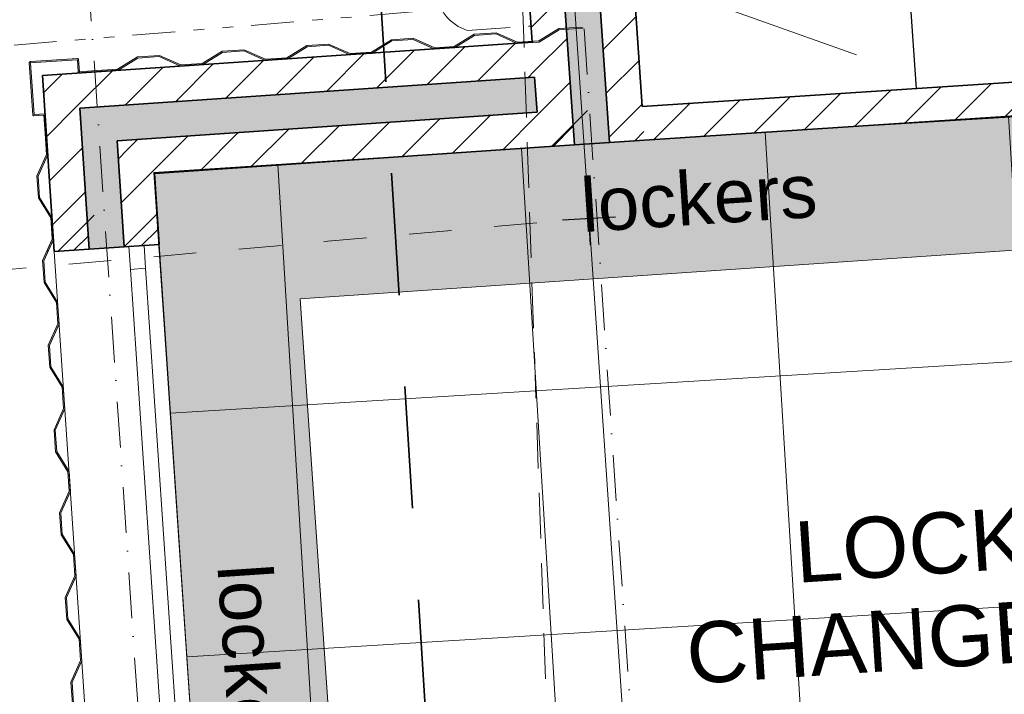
# Model space of a CAD drawing. Header units: millimetres. Extents: x -738537 to 1850049, y -250217 to 604013.
# Tile 95 of 204: x -143952 to -140725, y 84080 to 86290. Entities that reach past the tile are written whole.
import ezdxf

# ---------------------------------------------------------------- set-up
doc = ezdxf.new("R2010")
doc.units = ezdxf.units.MM
doc.header["$MEASUREMENT"] = 0
for name, pattern in [('Dashed', [280, 140, -140]), ('Dot & Dashed', [280, 150, -60, 0, -70]), ('Hidden Line copy', [230, 150, -80]), ('Long Dashed', [700, 400, -300]), ('Triple Dashed', [390, 140, -60, 35, -60, 35, -60])]:
    doc.linetypes.add(name, pattern=pattern)
for name, color, linetype, lineweight in [('0_Pen_No__2', 1, 'Continuous', 25), ('0_Pen_No__3', 30, 'Continuous', 15), ('0_Pen_No__8', 255, 'Continuous', 0), ('A_FLOORS FINISH_Pen_No__128', 9, 'Continuous', 0), ('A_FLOORS STRUCTURE_Pen_No__3', 30, 'Continuous', 15), ('A_FLOORS STRUCTURE_Pen_No__8', 255, 'Continuous', 0), ('A_SURVEY_Pen_No__1', 214, 'Continuous', 35), ('A_WALL LOAD_Pen_No__1', 214, 'Continuous', 35), ('A_WALL LOAD_Pen_No__3', 30, 'Continuous', 15), ('A_WALL LOAD_Pen_No__6', 7, 'Continuous', 5), ('BUILDING_Pen_No__161', 1, 'Continuous', 5), ('C-GRID _Pen_No__5', 4, 'Continuous', 5), ('C_DIMS - GA_Pen_No__6', 7, 'Continuous', 5), ('C_TEXT GA_Pen_No__6', 7, 'Continuous', 5), ('SEWER LINE_Pen_No__1', 214, 'Continuous', 35), ('SEWER LINE_Pen_No__6', 7, 'Continuous', 5), ('SPLITPOLE FENCE_Pen_No__2', 1, 'Continuous', 25)]:
    doc.layers.add(name, color=color, linetype=linetype, lineweight=lineweight)
for name, color, linetype, lineweight, true_color in [('0_Pen_No__7', 7, 'Continuous', 5, 0x9f07ff), ('A_WALL LOAD_Pen_No__7', 7, 'Continuous', 5, 0x9f07ff), ('SEWER LINE_Pen_No__10', 7, 'Continuous', 20, 0x996633)]:
    doc.layers.add(name, color=color, linetype=linetype, lineweight=lineweight, true_color=true_color)
doc.layers.add('C_DIMS - GA', color=7, linetype='Continuous')
doc.styles.add('GENERATED_STYLE_1', font='GOTHIC.TTF')
doc.styles.add('GENERATED_STYLE_2', font='arial.ttf')
doc.dimstyles.new('GENERATED_STYLE__1', dxfattribs={"dimtxt": 200, "dimasz": 95, "dimexe": 0.18, "dimexo": 90000, "dimgap": 0.09, "dimtad": 1, "dimdec": 0, "dimzin": 0, "dimdsep": 46, "dimtxsty": 'GENERATED_STYLE_1', "dimblk": 'ARROWHEAD_2', "dimblk1": 'ARROWHEAD_2', "dimblk2": 'ARROWHEAD_2', "dimcen": 0.09, "dimclrd": 7, "dimclre": 7, "dimclrt": 7, "dimadec": 0, "dimazin": 0, "dimtfac": 1, "dimtdec": 4, "dimtmove": 0, "dimatfit": 3, "dimfxl": 1, "dimtolj": 1, "dimtzin": 0, "dimarcsym": 0})
doc.dimstyles.new('GENERATED_STYLE__3', dxfattribs={"dimtxt": 200, "dimasz": 95, "dimexe": 0.18, "dimexo": 90000, "dimgap": 0.09, "dimtad": 1, "dimdec": 0, "dimzin": 0, "dimdsep": 46, "dimtxsty": 'GENERATED_STYLE_1', "dimblk": 'ARROWHEAD_2', "dimblk1": 'ARROWHEAD_2', "dimblk2": 'ARROWHEAD_2', "dimcen": 0.09, "dimclrd": 7, "dimclre": 7, "dimclrt": 7, "dimadec": 0, "dimazin": 0, "dimtfac": 1, "dimtdec": 4, "dimtmove": 2, "dimatfit": 3, "dimfxl": 1, "dimtolj": 1, "dimtzin": 0, "dimarcsym": 0})
pattern_1 = [(45, (0, 0), (-127.27922, 127.27922), [])]

# ---------------------------------------------------------------- blocks, each defined once
blk = doc.blocks.new('*D253')
at = {"layer": 'C_DIMS - GA_Pen_No__6', "color": 7, "linetype": 'Continuous', "lineweight": 5, "transparency": 16777216}
for p, q in [((-142569.2, 90585.2), (-142556.4, 90398.1)), ((-142594.5, 90426.8), (-142531, 90556.4)), ((-143830.6, 90499.3), (-143817.9, 90312.2)), ((-142562.8, 90491.6), (-143824.3, 90405.7)), ((-142501.8, 90495.8), (-142562.8, 90491.6)), ((-143792.5, 90470.6), (-143856, 90340.9)), ((-143824.3, 90405.7), (-143885.3, 90401.6))]:
    blk.add_line(p, q, dxfattribs=at)
at = {"layer": 'C_DIMS - GA_Pen_No__6', "color": 7, "lineweight": 5, "transparency": 16777216, "insert": (-143547.4, 90464.7), "char_height": 200, "attachment_point": 7, "rotation": 3.8951, "style": 'GENERATED_STYLE_1'}
blk.add_mtext('\\A1;{\\pql;\\fCentury Gothic|b0|i0|c0|p34;1\xa0264}', dxfattribs=at)
blk = doc.blocks.new('ARROWHEAD_2')
at = {"color": 0, "linetype": 'Continuous', "lineweight": 0}
for p, q in [((-0.378, -0.655), (0.378, 0.655)), ((0, 0), (-1, 0))]:
    blk.add_line(p, q, dxfattribs=at)
blk = doc.blocks.new('*D254')
at = {"layer": 'C_DIMS - GA_Pen_No__6', "color": 7, "linetype": 'Continuous', "lineweight": 5, "transparency": 16777216}
for p, q in [((-143826.8, 90499.5), (-143814.2, 90312.5)), ((-144171, 90476.4), (-144158.4, 90289.3)), ((-143852.3, 90341.2), (-143788.7, 90470.8)), ((-144132.9, 90447.6), (-144196.5, 90318.1)), ((-143820.5, 90406), (-144164.7, 90382.8)), ((-143759.5, 90410.1), (-143820.5, 90406)), ((-144164.7, 90382.8), (-144225.7, 90378.7))]:
    blk.add_line(p, q, dxfattribs=at)
at = {"layer": 'C_DIMS - GA_Pen_No__6', "color": 7, "lineweight": 5, "transparency": 16777216, "insert": (-144235.4, 90557.5), "char_height": 200, "attachment_point": 7, "rotation": 3.8481, "style": 'GENERATED_STYLE_1'}
blk.add_mtext('\\A1;{\\pql;\\fCentury Gothic|b0|i0|c0|p34;345}', dxfattribs=at)
blk = doc.blocks.new('*D255')
at = {"layer": 'C_DIMS - GA_Pen_No__6', "color": 7, "linetype": 'Continuous', "lineweight": 5, "transparency": 16777216}
for p, q in [((-142597.8, 91006.4), (-142610.6, 91193.5)), ((-142636, 91035.2), (-142572.5, 91164.8)), ((-144209.6, 90990.7), (-142604.2, 91100)), ((-142604.2, 91100), (-142543.2, 91104.1)), ((-144203.2, 90897.1), (-144216, 91084.2)), ((-144177.9, 91055.5), (-144241.4, 90925.9)), ((-144270.6, 90986.5), (-144209.6, 90990.7))]:
    blk.add_line(p, q, dxfattribs=at)
at = {"layer": 'C_DIMS - GA_Pen_No__6', "color": 7, "lineweight": 5, "transparency": 16777216, "insert": (-143760.8, 91061.3), "char_height": 200, "attachment_point": 7, "rotation": 3.8951, "style": 'GENERATED_STYLE_1'}
blk.add_mtext('\\A1;{\\pql;\\fCentury Gothic|b0|i0|c0|p34;1\xa0609}', dxfattribs=at)
blk = doc.blocks.new('*D388')
at = {"layer": 'C_DIMS - GA_Pen_No__6', "color": 7, "linetype": 'Continuous', "lineweight": 5, "transparency": 16777216}
for p, q in [((-144407.8, 85732.7), (-144414.9, 85842.4)), ((-144314.2, 85738.8), (-144501.3, 85726.6)), ((-144472.5, 85764.6), (-144343, 85700.7)), ((-144194.8, 82469), (-144407.8, 85732.7)), ((-144259.5, 82501), (-144130, 82437.1)), ((-144101.2, 82475.1), (-144288.3, 82462.9)), ((-144172.3, 82124.5), (-144194.8, 82469))]:
    blk.add_line(p, q, dxfattribs=at)
at = {"layer": 'C_DIMS - GA_Pen_No__6', "color": 7, "lineweight": 5, "transparency": 16777216, "char_height": 200, "attachment_point": 7, "rotation": 273.7342, "style": 'GENERATED_STYLE_1'}
for s, insert in [('\\A1;{\\pql;\\fCentury Gothic|b0|i0|c0|p34;3\xa0271}', (-144284.3, 84454.7)), ('\\A1;{\\pql;\\fCentury Gothic|b0|i0|c0|p34;345}', (-144593.6, 82500.7))]:
    blk.add_mtext(s, dxfattribs=dict(at, insert=insert))
blk = doc.blocks.new('*D389')
at = {"layer": 'C_DIMS - GA_Pen_No__6', "color": 7, "linetype": 'Continuous', "lineweight": 5, "transparency": 16777216}
for p, q in [((-144479.6, 85874.4), (-144350.2, 85810.5)), ((-144407.8, 85732.7), (-144414.9, 85842.4)), ((-144472.5, 85764.6), (-144343, 85700.7))]:
    blk.add_line(p, q, dxfattribs=at)
blk = doc.blocks.new('*D390')
at = {"layer": 'C_DIMS - GA_Pen_No__6', "color": 7, "linetype": 'Continuous', "lineweight": 5, "transparency": 16777216}
for p, q in [((-144467, 86640.8), (-144470.3, 86690.7)), ((-144373.5, 86647), (-144560.6, 86634.7)), ((-144531.8, 86672.8), (-144402.3, 86608.9)), ((-144414.9, 85842.4), (-144467, 86640.8)), ((-144479.6, 85874.4), (-144350.2, 85810.5)), ((-144321.4, 85848.5), (-144508.5, 85836.3)), ((-144407.8, 85732.7), (-144414.9, 85842.4))]:
    blk.add_line(p, q, dxfattribs=at)
at = {"layer": 'C_DIMS - GA_Pen_No__6', "color": 7, "lineweight": 5, "transparency": 16777216, "char_height": 200, "attachment_point": 7, "rotation": 273.7342, "style": 'GENERATED_STYLE_1'}
for s, insert in [('\\A1;{\\pql;\\fCentury Gothic|b0|i0|c0|p34;800}', (-144416.3, 86478.1)), ('\\A1;{\\pql;\\fCentury Gothic|b0|i0|c0|p34;110}', (-144786.1, 86012.5))]:
    blk.add_mtext(s, dxfattribs=dict(at, insert=insert))
blk = doc.blocks.new('*D408')
at = {"layer": 'C_DIMS - GA_Pen_No__6', "color": 7, "linetype": 'Continuous', "lineweight": 5, "transparency": 16777216}
for p, q in [((-142556.4, 90398.1), (-142569.1, 90585.2)), ((-142186.8, 90579.9), (-142250.3, 90450.3)), ((-142212.2, 90421.5), (-142224.9, 90608.6)), ((-142531, 90556.4), (-142594.5, 90426.8)), ((-142218.6, 90515.1), (-141320.7, 90576.2)), ((-142562.8, 90491.6), (-142218.6, 90515.1)), ((-142623.7, 90487.5), (-142562.8, 90491.6))]:
    blk.add_line(p, q, dxfattribs=at)
at = {"layer": 'C_DIMS - GA_Pen_No__6', "color": 7, "lineweight": 5, "transparency": 16777216, "insert": (-142668.2, 90716.4), "char_height": 200, "attachment_point": 7, "rotation": 3.8949, "style": 'GENERATED_STYLE_1'}
blk.add_mtext('\\A1;{\\pql;\\fCentury Gothic|b0|i0|c0|p34;345}', dxfattribs=at)
blk = doc.blocks.new('*D417')
at = {"layer": 'C_DIMS - GA_Pen_No__6', "color": 7, "linetype": 'Continuous', "lineweight": 5, "transparency": 16777216}
for p, q in [((-142260, 91123.4), (-137508.2, 91446.9)), ((-142597.8, 91006.4), (-142610.5, 91193.5)), ((-142253.6, 91029.9), (-142266.3, 91216.9)), ((-142572.4, 91164.8), (-142635.9, 91035.2)), ((-142228.2, 91188.2), (-142291.7, 91058.6)), ((-142665.2, 91095.8), (-142604.2, 91100)), ((-142604.2, 91100), (-142260, 91123.4))]:
    blk.add_line(p, q, dxfattribs=at)
at = {"layer": 'C_DIMS - GA_Pen_No__6', "color": 7, "lineweight": 5, "transparency": 16777216, "insert": (-142678.1, 91274.4), "char_height": 200, "attachment_point": 7, "rotation": 3.8949, "style": 'GENERATED_STYLE_1'}
blk.add_mtext('\\A1;{\\pql;\\fCentury Gothic|b0|i0|c0|p34;345}', dxfattribs=at)
blk = doc.blocks.new('*D418')
at = {"layer": 'C_DIMS - GA_Pen_No__6', "color": 7, "linetype": 'Continuous', "lineweight": 5, "transparency": 16777216}
for p, q in [((-137501.8, 91353.4), (-137514.6, 91540.5)), ((-137539.9, 91382.1), (-137476.4, 91511.7)), ((-137508.2, 91446.9), (-137447.2, 91451.1)), ((-142260, 91123.4), (-137508.2, 91446.9)), ((-142228.2, 91188.2), (-142291.7, 91058.6))]:
    blk.add_line(p, q, dxfattribs=at)
at = {"layer": 'C_DIMS - GA_Pen_No__6', "color": 7, "lineweight": 5, "transparency": 16777216, "insert": (-140238, 91301.2), "char_height": 200, "attachment_point": 7, "rotation": 3.8949, "style": 'GENERATED_STYLE_1'}
blk.add_mtext('\\A1;{\\pql;\\fCentury Gothic|b0|i0|c0|p34;4\xa0763}', dxfattribs=at)
blk = doc.blocks.new('*D473')
at = {"layer": 'C_DIMS - GA_Pen_No__6', "color": 7, "linetype": 'Continuous', "lineweight": 5, "transparency": 16777216}
for p, q in [((-145895.9, 88596.6), (-145899.9, 88657.6)), ((-145831.2, 88564.6), (-145960.6, 88628.5)), ((-145802.3, 88602.7), (-145989.4, 88590.5)), ((-145094.8, 76323.1), (-145895.9, 88596.6)), ((-145159.5, 76355), (-145030.1, 76291.1)), ((-145001.3, 76329.2), (-145188.4, 76317)), ((-145090.8, 76262.1), (-145094.8, 76323.1))]:
    blk.add_line(p, q, dxfattribs=at)
at = {"layer": 'C_DIMS - GA_Pen_No__6', "color": 7, "lineweight": 5, "transparency": 16777216, "insert": (-145784.6, 82868.1), "char_height": 200, "attachment_point": 7, "rotation": 273.7342, "style": 'GENERATED_STYLE_1'}
blk.add_mtext('\\A1;{\\pql;\\fCentury Gothic|b0|i0|c0|p34;12\xa0300}', dxfattribs=at)
blk = doc.blocks.new('*D494')
at = {"layer": 'C_DIMS - GA_Pen_No__6', "color": 7, "linetype": 'Continuous', "lineweight": 5, "transparency": 16777216}
for p, q in [((-145055.5, 85689.1), (-145077.7, 86029)), ((-145120.2, 85721), (-144990.8, 85657.1)), ((-144962, 85695.2), (-145149.1, 85683)), ((-144842.6, 82426.8), (-145055.5, 85689.1)), ((-144907.3, 82458.7), (-144777.9, 82394.8)), ((-144749, 82432.9), (-144936.2, 82420.7))]:
    blk.add_line(p, q, dxfattribs=at)
at = {"layer": 'C_DIMS - GA_Pen_No__6', "color": 7, "lineweight": 5, "transparency": 16777216, "char_height": 200, "attachment_point": 7, "rotation": 273.7342, "style": 'GENERATED_STYLE_1'}
for s, insert in [('\\A1;{\\pql;\\fCentury Gothic|b0|i0|c0|p34;3271}', (-144929.5, 84372.3)), ('\\A1;{\\pql;\\fCentury Gothic|b0|i0|c0|p34;345}', (-145196.8, 82490.7))]:
    blk.add_mtext(s, dxfattribs=dict(at, insert=insert))
blk = doc.blocks.new('*D495')
at = {"layer": 'C_DIMS - GA_Pen_No__6', "color": 7, "linetype": 'Continuous', "lineweight": 5, "transparency": 16777216}
for p, q in [((-145077.7, 86029), (-145225.6, 88294.6)), ((-144984.2, 86035.2), (-145171.3, 86022.9)), ((-145142.4, 86061), (-145013, 85997.1)), ((-145055.5, 85689.1), (-145077.7, 86029)), ((-145120.2, 85721), (-144990.8, 85657.1)), ((-144962, 85695.2), (-145149.1, 85683))]:
    blk.add_line(p, q, dxfattribs=at)
blk = doc.blocks.new('*D496')
at = {"layer": 'C_DIMS - GA_Pen_No__6', "color": 7, "linetype": 'Continuous', "lineweight": 5, "transparency": 16777216}
for p, q in [((-145225.6, 88294.6), (-145248, 88638.8)), ((-145290.3, 88326.5), (-145160.9, 88262.6)), ((-145132, 88300.7), (-145319.1, 88288.5)), ((-145077.7, 86029), (-145225.6, 88294.6)), ((-145142.4, 86061), (-145013, 85997.1))]:
    blk.add_line(p, q, dxfattribs=at)
at = {"layer": 'C_DIMS - GA_Pen_No__6', "color": 7, "lineweight": 5, "transparency": 16777216, "char_height": 200, "attachment_point": 7, "rotation": 273.7342, "style": 'GENERATED_STYLE_1'}
for s, insert in [('\\A1;{\\pql;\\fCentury Gothic|b0|i0|c0|p34;2\xa0270}', (-145134.6, 87515.7)), ('\\A1;{\\pql;\\fCentury Gothic|b0|i0|c0|p34;345}', (-145450.2, 86051.9))]:
    blk.add_mtext(s, dxfattribs=dict(at, insert=insert))

msp = doc.modelspace()

# ---------------------------------------------------------------- hatches: boundary and pattern name
at = {"layer": '0_Pen_No__7', "linetype": 'Continuous', "lineweight": 5, "true_color": 0x000000}
h = msp.add_hatch(dxfattribs=at)
h.set_pattern_fill('ANSI31', color=18, scale=870, style=0)
h.paths.add_polyline_path([(-142322.3, 88652), (-142437, 88644.2), (-142248.3, 85872.5), (-142133.6, 85880.3)])
h = msp.add_hatch(dxfattribs=at)
h.set_pattern_fill('ANSI31', color=18, scale=870, style=0)
h.paths.add_polyline_path([(-142092.8, 88667.7), (-142207.5, 88659.9), (-142018.8, 85888.1), (-141904.1, 85895.9)])
h = msp.add_hatch(dxfattribs=at)
h.set_pattern_fill('ANSI31', color=18, scale=870, style=0)
h.paths.add_polyline_path([(-143754.7, 86000.5), (-142263.9, 86102), (-142271.7, 86216.7), (-143877.1, 86107.4)])
h = msp.add_hatch(dxfattribs=at)
h.set_pattern_fill('ANSI31', color=18, scale=870, style=0)
h.paths.add_polyline_path([(-140009.3, 86130.2), (-141911.6, 86005.7), (-141904.1, 85895.9), (-139952.3, 86023.7)])
h = msp.add_hatch(dxfattribs=at)
h.set_pattern_fill('ANSI31', color=18, scale=870, style=0)
h.paths.add_polyline_path([(-143754.7, 86000.5), (-143877.1, 86107.4), (-143838.4, 85531), (-143723.6, 85538.7)])
h = msp.add_hatch(dxfattribs=at)
h.set_pattern_fill('ANSI31', color=18, scale=870, style=0)
h.paths.add_polyline_path([(-143509.8, 85786.6), (-142248.3, 85872.5), (-142256.1, 85987.2), (-143632.2, 85893.5)])
h = msp.add_hatch(dxfattribs=at)
h.set_pattern_fill('ANSI31', color=18, scale=870, style=0)
h.paths.add_polyline_path([(-143509.8, 85786.6), (-143632.2, 85893.5), (-143608.9, 85546.5), (-143494.1, 85554.2)])
at = {"layer": '0_Pen_No__8', "linetype": 'Continuous', "lineweight": 0, "true_color": 0x3f3f3f}
for points in [[(-143699.8, 86123.5), (-143759.7, 86119.5), (-143759.4, 86115.5), (-143629.7, 86124.2), (-143564.3, 86164.7), (-143494.4, 86169.4), (-143424.2, 86138.1), (-143352.3, 86142.9), (-143286.9, 86183.4), (-143217, 86188.1), (-143146.8, 86156.7), (-143075, 86161.6), (-143009.5, 86202), (-142939.7, 86206.7), (-142869.4, 86175.4), (-142797.6, 86180.2), (-142732.2, 86220.7), (-142662.3, 86225.4), (-142592, 86194), (-142526.2, 86198.5), (-142460.8, 86239), (-142390.9, 86243.7), (-142320.7, 86212.3), (-142248.8, 86217.1), (-142183.4, 86257.6), (-142105, 86262.9), (-142112.8, 86266.4), (-142184.7, 86261.5), (-142250.1, 86221.1), (-142319.9, 86216.4), (-142390.2, 86247.7), (-142462, 86242.9), (-142527.5, 86202.4), (-142591.3, 86198.1), (-142661.6, 86229.5), (-142733.4, 86224.6), (-142798.8, 86184.1), (-142868.7, 86179.4), (-142939, 86210.8), (-143010.8, 86206), (-143076.2, 86165.5), (-143146.1, 86160.8), (-143216.3, 86192.1), (-143288.2, 86187.3), (-143353.6, 86146.8), (-143423.4, 86142.1), (-143493.7, 86173.5), (-143565.5, 86168.7), (-143631, 86128.2)], [(-143920, 86149.7), (-143920, 86148.8), (-143908.5, 85978.2), (-143908.2, 85976.9), (-143907.5, 85976.1), (-143906.6, 85975.6), (-143905.3, 85975.4), (-143872.4, 85977.6), (-143868.4, 85917.8), (-143863.8, 85848.9), (-143895.1, 85778.7), (-143890.3, 85706.8), (-143849.8, 85641.4), (-143845.1, 85571.5), (-143876.5, 85501.3), (-143871.6, 85429.4), (-143831.1, 85364), (-143826.4, 85294.2), (-143857.8, 85223.9), (-143853, 85152.1), (-143812.5, 85086.6), (-143807.8, 85016.8), (-143839.1, 84946.5), (-143834.3, 84874.7), (-143793.8, 84809.3), (-143789.5, 84745.4), (-143820.9, 84675.2), (-143816, 84603.3), (-143775.6, 84537.9), (-143770.9, 84468), (-143802.2, 84397.8), (-143797.4, 84325.9), (-143756.9, 84260.5), (-143752.2, 84190.7), (-143783.6, 84120.4), (-143778.7, 84048.6), (-143738.3, 83983.1), (-143733.6, 83913.3), (-143764.9, 83843), (-143760.1, 83771.2), (-143719.6, 83705.8), (-143715.7, 83647.9), (-143747.1, 83577.6), (-143742.2, 83505.8), (-143701.7, 83440.4), (-143697, 83370.5), (-143728.4, 83300.3), (-143723.6, 83228.4), (-143683.1, 83163), (-143679.1, 83103.1), (-143710.4, 83032.9), (-143705.6, 82961), (-143665.2, 82896.6), (-143660.4, 82825.8), (-143691.8, 82755.5), (-143690.4, 82734.7), (-143686.4, 82734.9), (-143687.7, 82754.8), (-143656.3, 82825), (-143661.2, 82896.9), (-143701.7, 82962.3), (-143706.4, 83032.1), (-143675, 83102.4), (-143679.2, 83164.2), (-143719.6, 83229.7), (-143724.3, 83299.5), (-143693, 83369.8), (-143697.8, 83441.6), (-143738.3, 83507.1), (-143743, 83576.9), (-143711.6, 83647.2), (-143715.7, 83707), (-143756.2, 83772.5), (-143760.9, 83842.3), (-143729.5, 83912.6), (-143734.3, 83984.4), (-143774.8, 84049.8), (-143779.5, 84119.7), (-143748.2, 84189.9), (-143753, 84261.8), (-143793.5, 84327.2), (-143798.2, 84397.1), (-143766.8, 84467.3), (-143771.6, 84539.1), (-143812.1, 84604.6), (-143816.8, 84674.4), (-143785.5, 84744.7), (-143789.9, 84810.5), (-143830.4, 84876), (-143835.1, 84945.8), (-143803.7, 85016.1), (-143808.6, 85087.9), (-143849, 85153.3), (-143853.7, 85223.2), (-143822.4, 85293.5), (-143827.2, 85365.3), (-143867.7, 85430.7), (-143872.4, 85500.6), (-143841, 85570.8), (-143845.9, 85642.6), (-143886.4, 85708.1), (-143891, 85777.9), (-143859.7, 85848.2), (-143868.7, 85981.9), (-143904.6, 85979.5), (-143916, 86149.1), (-143762.4, 86159.4), (-143759.7, 86119.5), (-143755.7, 86119.8), (-143758.4, 86160.7), (-143758.5, 86161.1), (-143758.9, 86162), (-143759.5, 86162.7), (-143760, 86163.1), (-143761, 86163.5), (-143761.6, 86163.5), (-143916.3, 86153.1), (-143917.1, 86152.9), (-143918.7, 86152.1), (-143919.5, 86151.1)], [(-143920, 86149.7), (-143920, 86148.8), (-143908.5, 85978.2), (-143908.2, 85976.9), (-143907.5, 85976.1), (-143906.6, 85975.6), (-143905.3, 85975.4), (-143872.4, 85977.6), (-143868.4, 85917.8), (-143863.8, 85848.9), (-143895.1, 85778.7), (-143890.3, 85706.8), (-143849.8, 85641.4), (-143845.1, 85571.5), (-143876.5, 85501.3), (-143871.6, 85429.4), (-143831.1, 85364), (-143826.4, 85294.2), (-143857.8, 85223.9), (-143853, 85152.1), (-143812.5, 85086.6), (-143807.8, 85016.8), (-143839.1, 84946.5), (-143834.3, 84874.7), (-143793.8, 84809.3), (-143789.5, 84745.4), (-143820.9, 84675.2), (-143816, 84603.3), (-143775.6, 84537.9), (-143770.9, 84468), (-143802.2, 84397.8), (-143797.4, 84325.9), (-143756.9, 84260.5), (-143752.2, 84190.7), (-143783.6, 84120.4), (-143778.7, 84048.6), (-143738.3, 83983.1), (-143733.6, 83913.3), (-143764.9, 83843), (-143760.1, 83771.2), (-143719.6, 83705.8), (-143715.7, 83647.9), (-143747.1, 83577.6), (-143742.2, 83505.8), (-143701.7, 83440.4), (-143697, 83370.5), (-143728.4, 83300.3), (-143723.6, 83228.4), (-143683.1, 83163), (-143679.1, 83103.1), (-143710.4, 83032.9), (-143705.6, 82961), (-143665.2, 82896.6), (-143660.4, 82825.8), (-143691.8, 82755.5), (-143690.4, 82734.7), (-143686.4, 82734.9), (-143687.7, 82754.8), (-143656.3, 82825), (-143661.2, 82896.9), (-143701.7, 82962.3), (-143706.4, 83032.1), (-143675, 83102.4), (-143679.2, 83164.2), (-143719.6, 83229.7), (-143724.3, 83299.5), (-143693, 83369.8), (-143697.8, 83441.6), (-143738.3, 83507.1), (-143743, 83576.9), (-143711.6, 83647.2), (-143715.7, 83707), (-143756.2, 83772.5), (-143760.9, 83842.3), (-143729.5, 83912.6), (-143734.3, 83984.4), (-143774.8, 84049.8), (-143779.5, 84119.7), (-143748.2, 84189.9), (-143753, 84261.8), (-143793.5, 84327.2), (-143798.2, 84397.1), (-143766.8, 84467.3), (-143771.6, 84539.1), (-143812.1, 84604.6), (-143816.8, 84674.4), (-143785.5, 84744.7), (-143789.9, 84810.5), (-143830.4, 84876), (-143835.1, 84945.8), (-143803.7, 85016.1), (-143808.6, 85087.9), (-143849, 85153.3), (-143853.7, 85223.2), (-143822.4, 85293.5), (-143827.2, 85365.3), (-143867.7, 85430.7), (-143872.4, 85500.6), (-143841, 85570.8), (-143845.9, 85642.6), (-143886.4, 85708.1), (-143891, 85777.9), (-143859.7, 85848.2), (-143868.7, 85981.9), (-143904.6, 85979.5), (-143916, 86149.1), (-143762.4, 86159.4), (-143759.7, 86119.5), (-143755.7, 86119.8), (-143758.4, 86160.7), (-143758.5, 86161.1), (-143758.9, 86162), (-143759.5, 86162.7), (-143760, 86163.1), (-143761, 86163.5), (-143761.6, 86163.5), (-143916.3, 86153.1), (-143917.1, 86152.9), (-143918.7, 86152.1), (-143919.5, 86151.1)], [(-143920, 86148.8), (-143908.5, 85978.2), (-143908.2, 85976.9), (-143907.5, 85976.1), (-143906.6, 85975.6), (-143905.3, 85975.4), (-143872.4, 85977.6), (-143868.4, 85917.8), (-143863.8, 85848.9), (-143895.1, 85778.7), (-143890.3, 85706.8), (-143849.8, 85641.4), (-143845.1, 85571.5), (-143862.5, 85532.5), (-143858.5, 85531.8), (-143841, 85570.8), (-143845.9, 85642.6), (-143886.4, 85708.1), (-143891, 85777.9), (-143859.7, 85848.2), (-143868.7, 85981.9), (-143904.6, 85979.5), (-143916, 86149.1), (-143762.4, 86159.4), (-143759.7, 86119.5), (-143755.7, 86119.8), (-143758.4, 86160.7), (-143758.5, 86161.1), (-143758.9, 86162), (-143759.5, 86162.7), (-143760, 86163.1), (-143761, 86163.5), (-143761.6, 86163.5), (-143916.3, 86153.1), (-143917.1, 86152.9), (-143918.7, 86152.1), (-143919.5, 86151.1), (-143920, 86149.7)]]:
    msp.add_hatch(color=250, dxfattribs=at).paths.add_polyline_path(points)
at = {"layer": 'A_FLOORS FINISH_Pen_No__128', "linetype": 'Continuous', "lineweight": 0}
h = msp.add_hatch(dxfattribs=at)
h.set_pattern_fill('PATTERN__TILES_ANGLED', color=9, style=0, pattern_type=2)
h.set_pattern_definition([(93.5, (0, 0), (798.508, 48.839), []), (183.5, (0, 0), (-48.839, 798.508), [])])
h.paths.add_polyline_path([(-140002.9, 86020.3), (-142248.5, 85873.4), (-142248.4, 85872.5), (-143511.5, 85789.8), (-143266.4, 82184.5), (-142002.8, 82267.2), (-141905.8, 80776.2), (-141557.1, 80799.1), (-141547.2, 80651.5), (-131609.1, 81315.5), (-131736.9, 83164.9), (-130126.1, 83276.1), (-130293.6, 85526.6), (-129320.6, 85594.7), (-129432.8, 87311.3), (-132576.5, 87105.8), (-132707.7, 89111.3), (-140172.8, 88624.2)])
at = {"layer": 'A_FLOORS STRUCTURE_Pen_No__8', "linetype": 'Continuous', "lineweight": 0}
msp.add_hatch(color=255, dxfattribs=at).paths.add_polyline_path([(-139968.4, 86021.7), (-143511.5, 85789.8), (-143290.7, 82528.4), (-140770.9, 82694.2), (-140803.7, 83193.5), (-142873.4, 83052.1), (-143032.1, 85375.9), (-139938.7, 85587.2)])
at = {"layer": 'A_WALL LOAD_Pen_No__6', "linetype": 'Continuous', "lineweight": 5}
h = msp.add_hatch(dxfattribs=at)
h.set_pattern_fill('_WALL_EXTERNAL', style=0, pattern_type=2)
h.set_pattern_definition(pattern_1)
h.paths.add_polyline_path([(-141904.1, 85895.9), (-142248.3, 85872.5), (-142255.8, 85982.3), (-141911.6, 86005.7)])
h = msp.add_hatch(dxfattribs=at)
h.set_pattern_fill('_WALL_EXTERNAL', style=0, pattern_type=2)
h.set_pattern_definition(pattern_1)
h.paths.add_polyline_path([(-143495.6, 85554), (-143838.4, 85531), (-143845.7, 85640.5), (-143503, 85663.8)])
at = {"layer": 'A_WALL LOAD_Pen_No__7', "linetype": 'Continuous', "lineweight": 5, "true_color": 0x9f07ff}
for points in [[(-142207.5, 88659.9), (-142322.3, 88652), (-142133.6, 85880.3), (-142018.8, 85888.1)], [(-143632.2, 85893.5), (-142256.1, 85987.2), (-142263.9, 86102), (-143754.7, 86000.5)], [(-143754.7, 86000.5), (-143723.6, 85538.7), (-143608.9, 85546.5), (-143632.2, 85893.5)]]:
    msp.add_hatch(color=190, dxfattribs=at).paths.add_polyline_path(points)

# ---------------------------------------------------------------- linework, layer by layer
at = {"layer": '0_Pen_No__2', "color": 1, "linetype": 'Continuous', "lineweight": 25}
msp.add_line((-141012.6, 86064.5), (-141185.5, 88558), dxfattribs=at)
at = {"layer": '0_Pen_No__3', "color": 30, "linetype": 'Continuous', "lineweight": 15}
msp.add_line((-141208.9, 86175.1), (-141673.1, 86340.7), dxfattribs=at)
for points in [[(-143699.8, 86123.5), (-143631, 86128.2), (-143565.5, 86168.7), (-143493.7, 86173.5), (-143423.4, 86142.1), (-143353.6, 86146.8), (-143288.2, 86187.3), (-143216.3, 86192.1), (-143146.1, 86160.8), (-143076.2, 86165.5), (-143010.8, 86206), (-142939, 86210.8), (-142868.7, 86179.4), (-142798.8, 86184.1), (-142733.4, 86224.6), (-142661.6, 86229.5), (-142591.3, 86198.1), (-142527.5, 86202.4), (-142462, 86242.9), (-142390.2, 86247.7), (-142319.9, 86216.4), (-142250.1, 86221.1), (-142184.7, 86261.5), (-142112.8, 86266.4), (-142105, 86262.9), (-142183.4, 86257.6), (-142248.8, 86217.1), (-142320.7, 86212.3), (-142390.9, 86243.7), (-142460.8, 86239), (-142526.2, 86198.5), (-142592, 86194), (-142662.3, 86225.4), (-142732.2, 86220.7), (-142797.6, 86180.2), (-142869.4, 86175.4), (-142939.7, 86206.7), (-143009.5, 86202), (-143075, 86161.6), (-143146.8, 86156.7), (-143217, 86188.1), (-143286.9, 86183.4), (-143352.3, 86142.9), (-143424.2, 86138.1), (-143494.4, 86169.4), (-143564.3, 86164.7), (-143629.7, 86124.2), (-143759.4, 86115.5), (-143759.7, 86119.5)], [(-143920, 86148.8), (-143908.5, 85978.2), (-143908.2, 85976.9), (-143907.5, 85976.1), (-143906.6, 85975.6), (-143905.3, 85975.4), (-143872.4, 85977.6), (-143868.4, 85917.8), (-143863.8, 85848.9), (-143895.1, 85778.7), (-143890.3, 85706.8), (-143849.8, 85641.4), (-143845.1, 85571.5), (-143862.5, 85532.5), (-143858.5, 85531.8), (-143841, 85570.8), (-143845.9, 85642.6), (-143886.4, 85708.1), (-143891, 85777.9), (-143859.7, 85848.2), (-143868.7, 85981.9), (-143904.6, 85979.5), (-143916, 86149.1), (-143762.4, 86159.4), (-143759.7, 86119.5), (-143755.7, 86119.8), (-143758.4, 86160.7), (-143758.5, 86161.1), (-143758.9, 86162), (-143759.5, 86162.7), (-143760, 86163.1), (-143761, 86163.5), (-143761.6, 86163.5), (-143916.3, 86153.1), (-143917.1, 86152.9), (-143918.7, 86152.1), (-143919.5, 86151.1), (-143920, 86149.7)]]:
    msp.add_lwpolyline(points, close=True, dxfattribs=at)
msp.add_lwpolyline([(-143774.8, 84049.8), (-143779.5, 84119.7), (-143748.2, 84189.9), (-143753, 84261.8), (-143793.5, 84327.2), (-143798.2, 84397.1), (-143766.8, 84467.3), (-143771.6, 84539.1), (-143812.1, 84604.6), (-143816.8, 84674.4), (-143785.5, 84744.7), (-143789.9, 84810.5), (-143830.4, 84876), (-143835.1, 84945.8), (-143803.7, 85016.1), (-143808.6, 85087.9), (-143849, 85153.3), (-143853.7, 85223.2), (-143822.4, 85293.5), (-143827.2, 85365.3), (-143867.7, 85430.7), (-143872.4, 85500.6), (-143841, 85570.8), (-143845.9, 85642.6), (-143886.4, 85708.1), (-143891, 85777.9), (-143859.7, 85848.2), (-143868.7, 85981.9), (-143904.6, 85979.5), (-143916, 86149.1), (-143762.4, 86159.4), (-143759.7, 86119.5), (-143755.7, 86119.8), (-143758.4, 86160.7), (-143758.5, 86161.1), (-143758.9, 86162), (-143759.5, 86162.7), (-143760, 86163.1), (-143761, 86163.5), (-143761.6, 86163.5), (-143916.3, 86153.1), (-143917.1, 86152.9), (-143918.7, 86152.1), (-143919.5, 86151.1), (-143920, 86149.7), (-143920, 86148.8), (-143908.5, 85978.2), (-143908.2, 85976.9), (-143907.5, 85976.1), (-143906.6, 85975.6), (-143905.3, 85975.4), (-143872.4, 85977.6), (-143868.4, 85917.8), (-143863.8, 85848.9), (-143895.1, 85778.7), (-143890.3, 85706.8), (-143849.8, 85641.4), (-143845.1, 85571.5), (-143876.5, 85501.3), (-143871.6, 85429.4), (-143831.1, 85364), (-143826.4, 85294.2), (-143857.8, 85223.9), (-143853, 85152.1), (-143812.5, 85086.6), (-143807.8, 85016.8), (-143839.1, 84946.5), (-143834.3, 84874.7), (-143793.8, 84809.3), (-143789.5, 84745.4), (-143820.9, 84675.2), (-143816, 84603.3), (-143775.6, 84537.9), (-143770.9, 84468), (-143802.2, 84397.8), (-143797.4, 84325.9), (-143756.9, 84260.5), (-143752.2, 84190.7), (-143783.6, 84120.4), (-143778.7, 84048.6)], dxfattribs=at)
msp.add_lwpolyline([(-143774.8, 84049.8), (-143779.5, 84119.7), (-143748.2, 84189.9), (-143753, 84261.8), (-143793.5, 84327.2), (-143798.2, 84397.1), (-143766.8, 84467.3), (-143771.6, 84539.1), (-143812.1, 84604.6), (-143816.8, 84674.4), (-143785.5, 84744.7), (-143789.9, 84810.5), (-143830.4, 84876), (-143835.1, 84945.8), (-143803.7, 85016.1), (-143808.6, 85087.9), (-143849, 85153.3), (-143853.7, 85223.2), (-143822.4, 85293.5), (-143827.2, 85365.3), (-143867.7, 85430.7), (-143872.4, 85500.6), (-143841, 85570.8), (-143845.9, 85642.6), (-143886.4, 85708.1), (-143891, 85777.9), (-143859.7, 85848.2), (-143868.7, 85981.9), (-143904.6, 85979.5), (-143916, 86149.1), (-143762.4, 86159.4), (-143759.7, 86119.5), (-143755.7, 86119.8), (-143758.4, 86160.7), (-143758.5, 86161.1), (-143758.9, 86162), (-143759.5, 86162.7), (-143760, 86163.1), (-143761, 86163.5), (-143761.6, 86163.5), (-143916.3, 86153.1), (-143917.1, 86152.9), (-143918.7, 86152.1), (-143919.5, 86151.1), (-143920, 86149.7), (-143920, 86148.8), (-143908.5, 85978.2), (-143908.2, 85976.9), (-143907.5, 85976.1), (-143906.6, 85975.6), (-143905.3, 85975.4), (-143872.4, 85977.6), (-143868.4, 85917.8), (-143863.8, 85848.9), (-143895.1, 85778.7), (-143890.3, 85706.8), (-143849.8, 85641.4), (-143845.1, 85571.5), (-143876.5, 85501.3), (-143871.6, 85429.4), (-143831.1, 85364), (-143826.4, 85294.2), (-143857.8, 85223.9), (-143853, 85152.1), (-143812.5, 85086.6), (-143807.8, 85016.8), (-143839.1, 84946.5), (-143834.3, 84874.7), (-143793.8, 84809.3), (-143789.5, 84745.4), (-143820.9, 84675.2), (-143816, 84603.3), (-143775.6, 84537.9), (-143770.9, 84468), (-143802.2, 84397.8), (-143797.4, 84325.9), (-143756.9, 84260.5), (-143752.2, 84190.7), (-143783.6, 84120.4), (-143778.7, 84048.6)], dxfattribs=at)
at = {"layer": 'A_FLOORS STRUCTURE_Pen_No__3', "color": 30, "linetype": 'Continuous', "lineweight": 15}
msp.add_lwpolyline([(-139968.4, 86021.7), (-143511.5, 85789.8), (-143290.7, 82528.4), (-140770.9, 82694.2), (-140803.7, 83193.5), (-142873.4, 83052.1), (-143032.1, 85375.9), (-139938.7, 85587.2)], close=True, dxfattribs=at)
at = {"layer": 'A_SURVEY_Pen_No__1', "color": 251, "linetype": 'Continuous', "lineweight": 18, "true_color": 0x636466, "flags": 128}
msp.add_lwpolyline([(-152095.7, 86905.3), (-142303, 88830.7), (-141632.7, 78985.8), (-143129.6, 78894.5), (-143116.9, 78706), (-145561.2, 78642.7), (-147980.9, 78571.1), (-149438.2, 78737.5), (-150495.9, 81887.9), (-149843.3, 82107.1), (-150575.8, 84305.5), (-147743.7, 82909.3), (-146030.6, 83078.4), (-146165, 84571.2), (-147353.3, 84471.2), (-151991.7, 86376.4)], close=True, dxfattribs=at)
at = {"layer": 'A_WALL LOAD_Pen_No__1', "color": 214, "linetype": 'Continuous', "lineweight": 35}
for p, q in [((-142322.3, 88652), (-142133.6, 85880.3)), ((-142207.5, 88659.9), (-142018.8, 85888.1)), ((-143754.7, 86000.5), (-142263.9, 86102)), ((-143723.6, 85538.7), (-143754.7, 86000.5)), ((-143632.2, 85893.5), (-142256.1, 85987.2)), ((-143608.9, 85546.5), (-143632.2, 85893.5)), ((-142248.3, 85872.5), (-142133.6, 85880.3)), ((-142248.3, 85872.5), (-142133.6, 85880.3)), ((-142133.6, 85880.3), (-142018.8, 85888.1)), ((-142133.6, 85880.3), (-142018.8, 85888.1)), ((-142018.8, 85888.1), (-141904.1, 85895.9)), ((-142018.8, 85888.1), (-141904.1, 85895.9)), ((-143608.9, 85546.5), (-143723.6, 85538.7)), ((-143608.9, 85546.5), (-143723.6, 85538.7)), ((-143593.9, 85547.5), (-143608.9, 85546.5)), ((-143593.9, 85547.5), (-143608.9, 85546.5)), ((-143544, 85550.8), (-143593.9, 85547.5)), ((-143544, 85550.8), (-143593.9, 85547.5)), ((-143544, 85550.8), (-143593.9, 85547.5)), ((-143494.1, 85554.2), (-143544, 85550.8)), ((-143494.1, 85554.2), (-143544, 85550.8)), ((-143723.6, 85538.7), (-143838.4, 85531)), ((-143723.6, 85538.7), (-143838.4, 85531))]:
    msp.add_line(p, q, dxfattribs=at)
for points in [[(-142437, 88644.2), (-142271.7, 86216.7)], [(-141911.6, 86005.7), (-142092.8, 88667.7)], [(-142271.7, 86216.7), (-143877.1, 86107.4)], [(-140009.3, 86130.2), (-141911.6, 86005.7)], [(-143877.1, 86107.4), (-143838.4, 85531)], [(-142256.1, 85987.2), (-142263.9, 86102)], [(-142263.9, 86102), (-142256.1, 85987.2)], [(-141904.1, 85895.9), (-139952.3, 86023.7)], [(-143509.8, 85786.6), (-142248.3, 85872.5)], [(-143494.1, 85554.2), (-143509.8, 85786.6)]]:
    msp.add_lwpolyline(points, dxfattribs=at)
at = {"layer": 'A_WALL LOAD_Pen_No__3', "color": 30, "linetype": 'Continuous', "lineweight": 15}
for p, q in [((-143494.1, 85554.2), (-143306.2, 82760.5)), ((-143838.4, 85531), (-143650.4, 82737.3))]:
    msp.add_line(p, q, dxfattribs=at)
at = {"layer": 'A_WALL LOAD_Pen_No__6', "color": 7, "linetype": 'Continuous', "lineweight": 5}
for p, q in [((-143593.9, 85547.5), (-143588.9, 85472.6)), ((-143539, 85476), (-143544, 85550.8)), ((-143588.9, 85472.6), (-143539, 85476)), ((-143588.9, 85472.6), (-143411, 82828.6)), ((-143361.1, 82832), (-143539, 85476))]:
    msp.add_line(p, q, dxfattribs=at)
at = {"layer": 'BUILDING_Pen_No__161', "color": 1, "linetype": 'Dashed', "lineweight": 5}
msp.add_line((-144070, 85464.8), (-142085.8, 85639.9), dxfattribs=at)
at = {"layer": 'C-GRID _Pen_No__5', "color": 4, "linetype": 'Dot & Dashed', "lineweight": 5}
for p, q in [((-142539.5, 92688.4), (-141303.1, 74528.1)), ((-144145.6, 92583.3), (-142909.2, 74423))]:
    msp.add_line(p, q, dxfattribs=at)
at = {"layer": 'SEWER LINE_Pen_No__1', "color": 214, "linetype": 'Long Dashed', "lineweight": 35}
msp.add_lwpolyline([(-130664.6, 77752.1), (-142178.6, 77005), (-142956.1, 89320.7), (-129328.5, 90176.6)], dxfattribs=at)
at = {"layer": 'SEWER LINE_Pen_No__10', "color": 25, "linetype": 'Triple Dashed', "lineweight": 20, "true_color": 0x996633}
for p, q in [((-145136, 86110.4), (-142436, 86334.8)), ((-142483.8, 86255.5), (-142275.3, 86269.7))]:
    msp.add_line(p, q, dxfattribs=at)
at = {"layer": 'SEWER LINE_Pen_No__10', "color": 25, "linetype": 'Hidden Line copy', "lineweight": 20, "true_color": 0x996633, "flags": 128}
msp.add_lwpolyline([(-142303.8, 86349.3), (-142182.3, 82764), (-130495.3, 83502.7)], dxfattribs=at)
at = {"layer": 'SEWER LINE_Pen_No__10', "color": 25, "linetype": 'Continuous', "lineweight": 20, "true_color": 0x996633}
msp.add_arc((-142442.6, 86393.4), 143.9, 114.459, 253.3307, dxfattribs=at)
at = {"layer": 'SPLITPOLE FENCE_Pen_No__2', "color": 1, "linetype": 'Continuous', "lineweight": 25}
for p, q in [((-142080.8, 85553.1), (-142090.7, 85726.7)), ((-142172.6, 85634.9), (-141999, 85644.8))]:
    msp.add_line(p, q, dxfattribs=at)

# ---------------------------------------------------------------- texts
at = {"layer": 'C_TEXT GA_Pen_No__6', "color": 18, "linetype": 'Continuous', "lineweight": 5, "true_color": 0x000000, "insert": (-140614.6, 84441.5), "char_height": 200, "attachment_point": 5, "rotation": 3.7382, "line_spacing_factor": 0.923713, "style": 'GENERATED_STYLE_2'}
msp.add_mtext('\\A1;{\\pqc;\\fArial|b0|i0|c0|p34;LOCKERS +\\P\\pqc;\\fArial|b0|i0|c0|p34;CHANGE ROOMS}', dxfattribs=at)
at = {"layer": 'SEWER LINE_Pen_No__6', "color": 18, "linetype": 'Continuous', "lineweight": 5, "true_color": 0x000000, "char_height": 175, "attachment_point": 5, "style": 'GENERATED_STYLE_2'}
for insert, rotation in [((-141725.5, 85705.7), 3.7342), ((-143191.6, 84121.1), 273.8699)]:
    msp.add_mtext('\\A1;{\\pqc;\\fArial|b0|i0|c0|p34;locker\\fArial|b0|i0|c0|p34;s}', dxfattribs=dict(at, insert=insert, rotation=rotation))

# ---------------------------------------------------------------- dimensions: what is measured, and where the dimension line sits
at = {"layer": 'C_DIMS - GA', "color": 7, "linetype": 'Continuous', "lineweight": 5}
for base, p1, p2, angle, dimstyle, picture, middle, turn in [((-137508.2, 91446.9), (-141496.1, 79903.2), (-137328.4, 88806.8), 3.8949, 'GENERATED_STYLE__1', '*D418', (-139902, 91424.3), 3.8949), ((-142604.2, 91100), (-143877.1, 86107.4), (-142271.7, 86216.7), 3.8951, 'GENERATED_STYLE__1', '*D255', (-143424.9, 91184.4), 3.8951), ((-142260, 91123.4), (-141840.3, 79879.8), (-141496.1, 79903.2), 3.8949, 'GENERATED_STYLE__3', '*D417', (-142456.7, 91389.7), 3.8949), ((-143824.3, 90405.7), (-142248.3, 85872.5), (-143509.8, 85786.6), 183.8951, 'GENERATED_STYLE__1', '*D253', (-143211.5, 90587.8), 3.8951), ((-142218.6, 90515.1), (-141840.3, 79879.8), (-142027.1, 87701.9), 3.8949, 'GENERATED_STYLE__3', '*D408', (-142446.8, 90831.7), 3.8949), ((-144164.7, 90382.8), (-143388.6, 83985.2), (-143732.8, 83962.1), 183.8481, 'GENERATED_STYLE__3', '*D254', (-144014, 90672.6), 3.8481), ((-145895.9, 88596.6), (-142966, 76462), (-138524.5, 89077.7), 93.7342, 'GENERATED_STYLE__3', '*D473', (-145657.5, 82455.7), 273.7342), ((-145225.6, 88294.6), (-143877.1, 86107.4), (-138502, 88733.4), 93.7342, 'GENERATED_STYLE__1', '*D496', (-145012.5, 87179.4), 273.7342), ((-144467, 86640.8), (-141107.6, 86058.3), (-141517, 86833.4), 93.7342, 'GENERATED_STYLE__1', '*D390', (-144301.7, 86256.4), 273.7342), ((-144414.9, 85842.4), (-141100.4, 85948.5), (-141107.6, 86058.3), 93.7342, 'GENERATED_STYLE__3', '*D389', (-144671.4, 85790.7), 273.7342), ((-144407.7672, 85732.672), (-143290.5898, 82528.0516), (-141100.443, 85948.5291), 93.7342, 'GENERATED_STYLE__1', '*D388', (-144162.1134, 84118.4267), 273.7342)]:
    dim = msp.add_linear_dim(base=base, p1=p1, p2=p2, angle=angle, dimstyle=dimstyle, dxfattribs=at)
    dim.commit()
    dim.dimension.update_dxf_attribs({"geometry": picture, "text_midpoint": middle, "dimtype": 160, "text_rotation": turn})
for base, p1, p2, text, dimstyle, picture, middle in [((-145077.7, 86029), (-143511.5, 85789.8), (-143877.1, 86107.4), '345', 'GENERATED_STYLE__3', '*D495', (-145335.5, 85830.2)), ((-145055.5, 85689.1), (-144194.8, 82469), (-143511.5, 85789.8), '3271', 'GENERATED_STYLE__1', '*D494', (-144809.8, 84074.5))]:
    dim = msp.add_linear_dim(base=base, p1=p1, p2=p2, angle=93.7342, text=text, dimstyle=dimstyle, dxfattribs=at)
    dim.commit()
    dim.dimension.update_dxf_attribs({"geometry": picture, "text_midpoint": middle, "dimtype": 160, "text_rotation": 273.7342})

doc.saveas('drawing.dxf')
